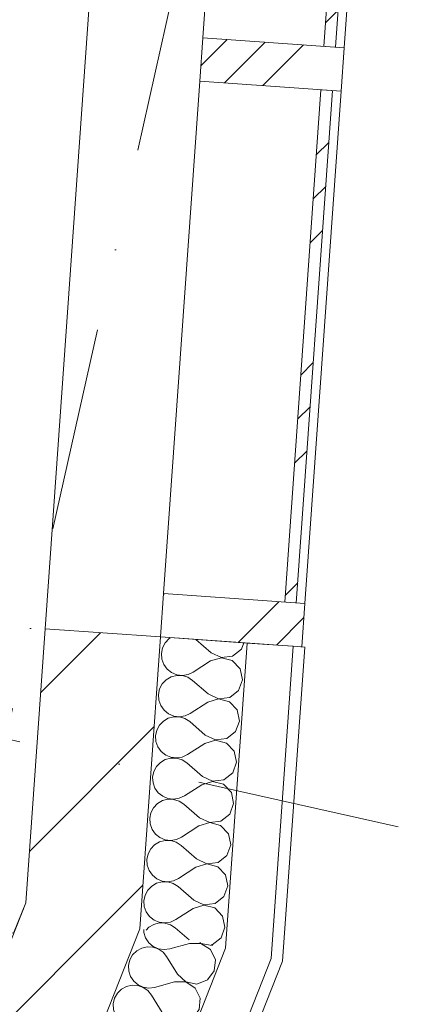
# Model space of a CAD drawing. Header units: millimetres. Extents: x -7213913 to -6937159, y 6128912 to 6404062.
# Tile 123 of 208: x -7186324 to -7185629, y 6170126 to 6171827. Entities that reach past the tile are written whole.
import ezdxf
from ezdxf.enums import TextEntityAlignment as Align

# ---------------------------------------------------------------- set-up
doc = ezdxf.new("R2010")
doc.units = ezdxf.units.MM
doc.header["$MEASUREMENT"] = 0
doc.set_wipeout_variables(frame=1)
doc.linetypes.add('Wipeout_Contour', pattern=[1000, 0, -1000])
doc.linetypes.add('Штрихпунктирная', pattern=[670.277762, 352.777767, -176.388884, 0, -141.111112])
for name, color, linetype in [('S - квартира_помещение.АР', 7, 'Continuous'), ('АР-Стены_внешние_.АР', 7, 'Continuous'), ('АР-Стены_Наружные ВИТРАЖ', 7, 'Continuous'), ('АР-Стены_Перегородки_межквартирные_200.АР', 7, 'Continuous'), ('АР-Чертеж-Оси_Осевые размеры.АР', 7, 'Continuous'), ('АР-Чертеж-Размеры.АР', 7, 'Continuous')]:
    doc.layers.add(name, color=color, linetype=linetype)
for name, color, linetype, lineweight in [('S - квартира_помещение.АР_Ном._пера__2', 8, 'Continuous', 15), ('АР-Стены_внешние_.АР_Ном._пера__1', 7, 'Continuous', 0), ('АР-Стены_Наружные ВИТРАЖ_Ном._пера__120', 7, 'Continuous', 0), ('АР-Стены_Перегородки_межквартирные_200.АР_Ном._пера__1', 7, 'Continuous', 15), ('АР-Чертеж-Оси_Осевые размеры.АР_Ном._пера__120', 7, 'Continuous', 0), ('АР-Чертеж-Размеры.АР_Ном._пера__1', 7, 'Continuous', 0), ('Паспорта Зон Archicad_Ном._пера__1', 7, 'Continuous', 0)]:
    doc.layers.add(name, color=color, linetype=linetype, lineweight=lineweight)
doc.styles.add('РЎР“Р•РќР•Р\xa0Р\x98Р\xa0_РЎРўР\x98Р›Р¬_1', font='txt')
doc.styles.add('РЎР“Р•РќР•Р\xa0Р\x98Р\xa0_РЎРўР\x98Р›Р¬_2', font='calibri.ttf')
doc.styles.add('РЎР“Р•РќР•Р\xa0Р\x98Р\xa0_РЎРўР\x98Р›Р¬_3', font='GOST_Common.ttf')
doc.styles.add('РЎР“Р•РќР•Р\xa0Р\x98Р\xa0_РЎРўР\x98Р›Р¬_5', font='GOTHIC.TTF')
doc.dimstyles.new('СГЕНЕРИР_СТИЛЬ__2', dxfattribs={"dimtxt": 200, "dimasz": 142.5, "dimexe": 0.18, "dimexo": 0.0625, "dimgap": 0, "dimtad": 1, "dimdec": 0, "dimzin": 0, "dimdsep": 46, "dimtxsty": 'РЎР“Р•РќР•Р\xa0Р\x98Р\xa0_РЎРўР\x98Р›Р¬_3', "dimblk": 'ARROWHEAD_6', "dimblk1": 'ARROWHEAD_6', "dimblk2": 'ARROWHEAD_6', "dimcen": 0.09, "dimse1": 1, "dimse2": 1, "dimclrd": 7, "dimclre": 7, "dimclrt": 7, "dimazin": 0, "dimtfac": 1, "dimtdec": 4, "dimtmove": 2, "dimatfit": 3, "dimfxl": 1, "dimtolj": 1, "dimtzin": 0, "dimarcsym": 0})
doc.dimstyles.new('СГЕНЕРИР_СТИЛЬ__3', dxfattribs={"dimtxt": 200, "dimasz": 142.5, "dimexe": 0.18, "dimexo": 0.0625, "dimgap": 0, "dimtad": 1, "dimdec": 0, "dimzin": 0, "dimdsep": 46, "dimtxsty": 'РЎР“Р•РќР•Р\xa0Р\x98Р\xa0_РЎРўР\x98Р›Р¬_3', "dimblk": 'ARROWHEAD_6', "dimblk1": 'ARROWHEAD_6', "dimblk2": 'ARROWHEAD_6', "dimcen": 0.09, "dimse1": 1, "dimse2": 1, "dimclrd": 7, "dimclre": 7, "dimclrt": 7, "dimazin": 0, "dimtfac": 1, "dimtdec": 4, "dimtmove": 0, "dimatfit": 3, "dimfxl": 1, "dimtolj": 1, "dimtzin": 0, "dimarcsym": 0})
pattern_1 = [(45, (-6566190.34, 6562677.8), (-176.776695, 176.776695), []), (45, (-6566225.7, 6562713.15), (-176.776695, 176.776695), []), (45, (-6566261.05, 6562748.5), (-176.776695, 176.776695), [])]
pattern_2 = [(45, (-6566190.34, 6562677.8), (-127.279217, 127.279217), [])]

# ---------------------------------------------------------------- blocks, each defined once
blk = doc.blocks.new('Кухня-столовая_1_36_1', base_point=(-7189706.7, 6172333.9))
at = {"layer": 'S - квартира_помещение.АР_Ном._пера__2', "color": 8, "linetype": 'Continuous', "lineweight": 15, "flags": 128}
blk.add_lwpolyline([(-7193758.8, 6172665.4), (-7191416.4, 6172138.2), (-7191575.4, 6171425.7), (-7190722.6, 6171234.2), (-7186342.9, 6170250.5), (-7186334.9, 6170248.7), (-7186314, 6170301.4), (-7186280.6, 6170774.7), (-7186280.6, 6170774.7), (-7186104.1, 6173271.8), (-7193260.6, 6174879.1)], close=True, dxfattribs=at)
at = {"layer": 'Паспорта Зон Archicad_Ном._пера__1', "color": 7, "lineweight": 0, "style": 'РЎР“Р•РќР•Р\xa0Р\x98Р\xa0_РЎРўР\x98Р›Р¬_1'}
blk.add_attdef('ROOM_NUMBER', text='', height=250, rotation=347.3417, dxfattribs=at).set_placement((-7187971.4, 6171826.9), align=Align.MIDDLE_CENTER)
at = {"layer": 'Паспорта Зон Archicad_Ном._пера__1', "color": 7, "lineweight": 0, "style": 'РЎР“Р•РќР•Р\xa0Р\x98Р\xa0_РЎРўР\x98Р›Р¬_2'}
blk.add_attdef('ROOM_AREA', text='', height=200, rotation=347.3417, dxfattribs=at).set_placement((-7186383.4, 6170756.6), align=Align.MIDDLE_RIGHT)
blk = doc.blocks.new('Навесная Стена_33_1', base_point=(-6566190.3, 6562677.8))
at = {"layer": 'АР-Стены_Наружные ВИТРАЖ_Ном._пера__120', "color": 7, "linetype": 'Continuous', "lineweight": 0, "flags": 128}
for points in [[(-7185932.2, 6172868.4), (-7186008, 6171795.5)], [(-7185687.8, 6172851.2), (-7185763.6, 6171778.2)], [(-7186013.3, 6171720.7), (-7186075.8, 6170835.4)], [(-7185768.9, 6171703.4), (-7185831.4, 6170818.1)]]:
    blk.add_lwpolyline(points, dxfattribs=at)
at = {"color": 254, "linetype": 'Wipeout_Contour', "lineweight": 0, "ltscale": 37890896.67508965}
blk.add_wipeout([(-7185778.6, 6171779.3), (-7185702.8, 6172852.2), (-7185722.7, 6172853.7), (-7185798.5, 6171780.7)], dxfattribs=at).dxf.layer = 'АР-Стены_Наружные ВИТРАЖ'
at = {"color": 254, "linetype": 'Wipeout_Contour', "lineweight": 0, "ltscale": 37888375.72954094}
blk.add_wipeout([(-7185846.4, 6170819.2), (-7185783.8, 6171704.5), (-7185803.8, 6171705.9), (-7185866.3, 6170820.6)], dxfattribs=at).dxf.layer = 'АР-Стены_Наружные ВИТРАЖ'
at = {"layer": 'АР-Стены_Наружные ВИТРАЖ', "linetype": 'Continuous', "lineweight": 0, "true_color": 0x000000}
h = blk.add_hatch(dxfattribs=at)
h.set_pattern_fill('АЛЮМИНИЙ_0001', color=18, style=0, pattern_type=2)
h.set_pattern_definition(pattern_1)
h.paths.add_polyline_path([(-7185778.6, 6171779.3), (-7185702.8, 6172852.2), (-7185722.7, 6172853.7), (-7185798.5, 6171780.7)])
h = blk.add_hatch(dxfattribs=at)
h.set_pattern_fill('АЛЮМИНИЙ_0001', color=18, style=0, pattern_type=2)
h.set_pattern_definition(pattern_1)
h.paths.add_polyline_path([(-7185846.4, 6170819.2), (-7185783.8, 6171704.5), (-7185803.8, 6171705.9), (-7185866.3, 6170820.6)])
at = {"layer": 'АР-Стены_Наружные ВИТРАЖ_Ном._пера__120', "color": 7, "linetype": 'Continuous', "lineweight": 0, "flags": 128}
for points in [[(-7185778.6, 6171779.3), (-7185798.5, 6171780.7), (-7185722.7, 6172853.7), (-7185702.8, 6172852.2)], [(-7185846.4, 6170819.2), (-7185866.3, 6170820.6), (-7185803.8, 6171705.9), (-7185783.8, 6171704.5)]]:
    blk.add_lwpolyline(points, close=True, dxfattribs=at)
at = {"color": 254, "linetype": 'Wipeout_Contour', "lineweight": 0, "ltscale": 37889836.93708006}
blk.add_wipeout([(-7185763.6, 6171778.2), (-7186008, 6171795.5), (-7186013.3, 6171720.7), (-7185768.9, 6171703.4)], dxfattribs=at).dxf.layer = 'АР-Стены_Наружные ВИТРАЖ'
at = {"color": 254, "linetype": 'Wipeout_Contour', "lineweight": 0, "ltscale": 37887540.59897482}
blk.add_wipeout([(-7185831.4, 6170818.1), (-7186075.8, 6170835.4), (-7186081.1, 6170760.6), (-7185836.7, 6170743.3)], dxfattribs=at).dxf.layer = 'АР-Стены_Наружные ВИТРАЖ'
at = {"layer": 'АР-Стены_Наружные ВИТРАЖ', "linetype": 'Continuous', "lineweight": 0, "true_color": 0x000000}
h = blk.add_hatch(dxfattribs=at)
h.set_pattern_fill('АЛЮМИНИЙ_0001', color=18, style=0, pattern_type=2)
h.set_pattern_definition(pattern_1)
h.paths.add_polyline_path([(-7185763.6, 6171778.2), (-7186008, 6171795.5), (-7186013.3, 6171720.7), (-7185768.9, 6171703.4)])
h = blk.add_hatch(dxfattribs=at)
h.set_pattern_fill('АЛЮМИНИЙ_0001', color=18, style=0, pattern_type=2)
h.set_pattern_definition(pattern_1)
h.paths.add_polyline_path([(-7185831.4, 6170818.1), (-7186075.8, 6170835.4), (-7186081.1, 6170760.6), (-7185836.7, 6170743.3)])
at = {"layer": 'АР-Стены_Наружные ВИТРАЖ_Ном._пера__120', "color": 7, "linetype": 'Continuous', "lineweight": 0, "flags": 128}
for points in [[(-7185763.6, 6171778.2), (-7185768.9, 6171703.4), (-7186013.3, 6171720.7), (-7186008, 6171795.5)], [(-7185831.4, 6170818.1), (-7185836.7, 6170743.3), (-7186081.1, 6170760.6), (-7186075.8, 6170835.4)]]:
    blk.add_lwpolyline(points, close=True, dxfattribs=at)
blk = doc.blocks.new('Стена_170_1', base_point=(-7186180.8, 6170767.6))
at = {"layer": 'АР-Стены_Перегородки_межквартирные_200.АР', "linetype": 'Continuous', "lineweight": 0, "true_color": 0x000000}
h = blk.add_hatch(dxfattribs=at)
h.set_pattern_fill('БЛОКИ_БЕТОННЫЕ_ЭФФЕКТИВН_78', color=18, style=0, pattern_type=2)
h.set_pattern_definition(pattern_2)
h.paths.add_polyline_path([(-7186280.6, 6170774.7), (-7186314, 6170301.4), (-7186116.7, 6170256.5), (-7186081.1, 6170760.6)])
at = {"layer": 'АР-Стены_Перегородки_межквартирные_200.АР_Ном._пера__1', "color": 7, "linetype": 'Continuous', "lineweight": 15, "flags": 128}
for points in [[(-7186280.6, 6170774.7), (-7186314, 6170301.4)], [(-7186081.1, 6170760.6), (-7186280.6, 6170774.7)], [(-7186116.7, 6170256.5), (-7186081.1, 6170760.6)]]:
    blk.add_lwpolyline(points, dxfattribs=at)
blk = doc.blocks.new('Стена_171_1', base_point=(-7186215.3, 6170279))
at = {"layer": 'АР-Стены_Перегородки_межквартирные_200.АР', "linetype": 'Continuous', "lineweight": 0, "true_color": 0x000000}
h = blk.add_hatch(dxfattribs=at)
h.set_pattern_fill('БЛОКИ_БЕТОННЫЕ_ЭФФЕКТИВН_78', color=18, style=0, pattern_type=2)
h.set_pattern_definition(pattern_2)
h.paths.add_polyline_path([(-7186314, 6170301.4), (-7186489, 6169859), (-7186303, 6169785.5), (-7186116.7, 6170256.5)])
at = {"layer": 'АР-Стены_Перегородки_межквартирные_200.АР_Ном._пера__1', "color": 7, "linetype": 'Continuous', "lineweight": 15, "flags": 128}
for points in [[(-7186314, 6170301.4), (-7186489, 6169859)], [(-7186303, 6169785.5), (-7186116.7, 6170256.5)], [(-7186489, 6169859), (-7186303, 6169785.5)]]:
    blk.add_lwpolyline(points, dxfattribs=at)
blk = doc.blocks.new('*X727', base_point=(-6566190.3, 6562677.8))
at = {"layer": 'АР-Стены_внешние_.АР_Ном._пера__1', "color": 7, "linetype": 'Continuous', "lineweight": 0}
for p, q in [((-7186066, 6170757.8), (-7186072.9, 6170750.7)), ((-7186063.4, 6170759.3), (-7186066, 6170757.8)), ((-7185993.5, 6170733.4), (-7186019.9, 6170756.2)), ((-7186077.5, 6170742), (-7186079.5, 6170732.3)), ((-7186072.9, 6170750.7), (-7186077.5, 6170742)), ((-7185956.4, 6170727.4), (-7185941.1, 6170739.5)), ((-7185941.1, 6170739.5), (-7185937.2, 6170750.4)), ((-7186079.5, 6170732.3), (-7186078.8, 6170722.5)), ((-7186078.8, 6170722.5), (-7186075.5, 6170713.2)), ((-7185994.5, 6170719.1), (-7186024.5, 6170699.8)), ((-7185975.8, 6170724.8), (-7185994.5, 6170719.1)), ((-7185993.5, 6170733.4), (-7185975.8, 6170725.1)), ((-7185975.8, 6170725.1), (-7185956.4, 6170727.4)), ((-7185957, 6170719.9), (-7185975.8, 6170724.8)), ((-7185943.5, 6170705.7), (-7185957, 6170719.9)), ((-7186075.5, 6170713.2), (-7186069.8, 6170705.2)), ((-7186069.8, 6170705.2), (-7186062.1, 6170699.1)), ((-7185939.5, 6170686.6), (-7185943.5, 6170705.7)), ((-7186071.1, 6170686.5), (-7186077.9, 6170679.4)), ((-7186062.6, 6170691.5), (-7186071.1, 6170686.5)), ((-7186053.1, 6170694), (-7186062.6, 6170691.5)), ((-7186062.1, 6170699.1), (-7186053, 6170695.3)), ((-7186043.2, 6170693.8), (-7186053.1, 6170694)), ((-7186053, 6170695.3), (-7186043.2, 6170694.1)), ((-7186043.2, 6170694.1), (-7186033.4, 6170695.6)), ((-7186033.8, 6170690.9), (-7186043.2, 6170693.8)), ((-7186025.5, 6170685.5), (-7186033.8, 6170690.9)), ((-7186033.4, 6170695.6), (-7186024.5, 6170699.8)), ((-7185998.5, 6170662.1), (-7186025.5, 6170685.5)), ((-7185946.2, 6170668.3), (-7185939.5, 6170686.6)), ((-7186082.5, 6170670.7), (-7186084.5, 6170661.1)), ((-7186077.9, 6170679.4), (-7186082.5, 6170670.7)), ((-7185961.5, 6170656.1), (-7185946.2, 6170668.3)), ((-7186084.5, 6170661.1), (-7186083.9, 6170651.2)), ((-7186083.9, 6170651.2), (-7186080.5, 6170642)), ((-7185980.9, 6170653.6), (-7185999.5, 6170647.9)), ((-7185998.5, 6170662.1), (-7185980.8, 6170653.9)), ((-7185962, 6170648.6), (-7185980.9, 6170653.6)), ((-7185980.8, 6170653.9), (-7185961.5, 6170656.1)), ((-7186080.5, 6170642), (-7186074.8, 6170633.9)), ((-7186074.8, 6170633.9), (-7186067.1, 6170627.8)), ((-7185999.5, 6170647.9), (-7186029.5, 6170628.5)), ((-7185948.5, 6170634.5), (-7185962, 6170648.6)), ((-7185944.5, 6170615.4), (-7185948.5, 6170634.5)), ((-7186067.6, 6170620.3), (-7186076.1, 6170615.3)), ((-7186058.1, 6170622.8), (-7186067.6, 6170620.3)), ((-7186067.1, 6170627.8), (-7186058, 6170624)), ((-7186048.2, 6170622.6), (-7186058.1, 6170622.8)), ((-7186058, 6170624), (-7186048.2, 6170622.8)), ((-7186048.2, 6170622.8), (-7186038.5, 6170624.4)), ((-7186038.8, 6170619.6), (-7186048.2, 6170622.6)), ((-7186030.5, 6170614.3), (-7186038.8, 6170619.6)), ((-7186038.5, 6170624.4), (-7186029.5, 6170628.5)), ((-7186087.5, 6170599.5), (-7186089.6, 6170589.8)), ((-7186082.9, 6170608.2), (-7186087.5, 6170599.5)), ((-7186076.1, 6170615.3), (-7186082.9, 6170608.2)), ((-7186003.6, 6170590.9), (-7186030.5, 6170614.3)), ((-7185951.2, 6170597), (-7185944.5, 6170615.4)), ((-7186089.6, 6170589.8), (-7186088.9, 6170580)), ((-7185985.9, 6170582.3), (-7186004.6, 6170576.6)), ((-7186003.6, 6170590.9), (-7185985.9, 6170582.6)), ((-7185985.9, 6170582.6), (-7185966.5, 6170584.9)), ((-7185967, 6170577.4), (-7185985.9, 6170582.3)), ((-7185966.5, 6170584.9), (-7185951.2, 6170597)), ((-7186088.9, 6170580), (-7186085.6, 6170570.7)), ((-7186085.6, 6170570.7), (-7186079.8, 6170562.7)), ((-7186004.6, 6170576.6), (-7186034.6, 6170557.3)), ((-7185953.6, 6170563.2), (-7185967, 6170577.4)), ((-7186072.7, 6170549), (-7186081.1, 6170544)), ((-7186079.8, 6170562.7), (-7186072.1, 6170556.6)), ((-7186063.1, 6170551.5), (-7186072.7, 6170549)), ((-7186072.1, 6170556.6), (-7186063, 6170552.8)), ((-7186053.3, 6170551.3), (-7186063.1, 6170551.5)), ((-7186063, 6170552.8), (-7186053.2, 6170551.6)), ((-7186043.8, 6170548.4), (-7186053.3, 6170551.3)), ((-7186053.2, 6170551.6), (-7186043.5, 6170553.1)), ((-7186035.6, 6170543), (-7186043.8, 6170548.4)), ((-7186043.5, 6170553.1), (-7186034.6, 6170557.3)), ((-7185949.6, 6170544.1), (-7185953.6, 6170563.2)), ((-7186088, 6170536.9), (-7186092.6, 6170528.2)), ((-7186081.1, 6170544), (-7186088, 6170536.9)), ((-7186008.6, 6170519.6), (-7186035.6, 6170543)), ((-7185956.2, 6170525.8), (-7185949.6, 6170544.1)), ((-7186092.6, 6170528.2), (-7186094.6, 6170518.6)), ((-7186094.6, 6170518.6), (-7186093.9, 6170508.7)), ((-7186008.6, 6170519.6), (-7185990.9, 6170511.4)), ((-7185971.5, 6170513.6), (-7185956.2, 6170525.8)), ((-7186093.9, 6170508.7), (-7186090.6, 6170499.5)), ((-7186090.6, 6170499.5), (-7186084.9, 6170491.4)), ((-7186009.6, 6170505.4), (-7186039.6, 6170486)), ((-7185990.9, 6170511.1), (-7186009.6, 6170505.4)), ((-7185990.9, 6170511.4), (-7185971.5, 6170513.6)), ((-7185972.1, 6170506.1), (-7185990.9, 6170511.1)), ((-7185958.6, 6170492), (-7185972.1, 6170506.1)), ((-7186084.9, 6170491.4), (-7186077.2, 6170485.3)), ((-7186068.1, 6170480.3), (-7186077.7, 6170477.8)), ((-7186077.2, 6170485.3), (-7186068.1, 6170481.5)), ((-7186068.1, 6170481.5), (-7186058.3, 6170480.3)), ((-7186058.3, 6170480), (-7186068.1, 6170480.3)), ((-7186058.3, 6170480.3), (-7186048.5, 6170481.9)), ((-7186048.5, 6170481.9), (-7186039.6, 6170486)), ((-7185954.6, 6170472.9), (-7185958.6, 6170492)), ((-7186093, 6170465.7), (-7186097.6, 6170456.9)), ((-7186086.2, 6170472.8), (-7186093, 6170465.7)), ((-7186077.7, 6170477.8), (-7186086.2, 6170472.8)), ((-7186048.9, 6170477.1), (-7186058.3, 6170480)), ((-7186040.6, 6170471.8), (-7186048.9, 6170477.1)), ((-7186013.6, 6170448.4), (-7186040.6, 6170471.8)), ((-7185961.3, 6170454.5), (-7185954.6, 6170472.9)), ((-7186097.6, 6170456.9), (-7186099.6, 6170447.3)), ((-7186099.6, 6170447.3), (-7186099, 6170437.5)), ((-7186013.6, 6170448.4), (-7185995.9, 6170440.1)), ((-7185976.6, 6170442.4), (-7185961.3, 6170454.5)), ((-7186099, 6170437.5), (-7186095.6, 6170428.2)), ((-7186014.6, 6170434.1), (-7186044.6, 6170414.8)), ((-7185996, 6170439.8), (-7186014.6, 6170434.1)), ((-7185977.1, 6170434.9), (-7185996, 6170439.8)), ((-7185995.9, 6170440.1), (-7185976.6, 6170442.4)), ((-7185963.6, 6170420.7), (-7185977.1, 6170434.9)), ((-7186095.6, 6170428.2), (-7186089.9, 6170420.2)), ((-7186089.9, 6170420.2), (-7186082.2, 6170414.1)), ((-7186082.2, 6170414.1), (-7186073.1, 6170410.3)), ((-7186053.6, 6170410.6), (-7186044.6, 6170414.8)), ((-7185959.6, 6170401.6), (-7185963.6, 6170420.7)), ((-7186091.2, 6170401.5), (-7186098, 6170394.4)), ((-7186082.7, 6170406.5), (-7186091.2, 6170401.5)), ((-7186073.2, 6170409), (-7186082.7, 6170406.5)), ((-7186063.3, 6170408.8), (-7186073.2, 6170409)), ((-7186073.1, 6170410.3), (-7186063.3, 6170409.1)), ((-7186063.3, 6170409.1), (-7186053.6, 6170410.6)), ((-7186053.9, 6170405.9), (-7186063.3, 6170408.8)), ((-7186045.6, 6170400.5), (-7186053.9, 6170405.9)), ((-7186018.7, 6170377.1), (-7186045.6, 6170400.5)), ((-7185966.3, 6170383.3), (-7185959.6, 6170401.6)), ((-7186102.6, 6170385.7), (-7186104.7, 6170376.1)), ((-7186098, 6170394.4), (-7186102.6, 6170385.7)), ((-7185981.6, 6170371.1), (-7185966.3, 6170383.3)), ((-7186104.7, 6170376.1), (-7186104, 6170366.2)), ((-7186104, 6170366.2), (-7186100.7, 6170357)), ((-7186019.7, 6170362.9), (-7186049.7, 6170343.5)), ((-7186001, 6170368.6), (-7186019.7, 6170362.9)), ((-7186018.7, 6170377.1), (-7186001, 6170368.9)), ((-7186001, 6170368.9), (-7185981.6, 6170371.1)), ((-7185982.1, 6170363.6), (-7186001, 6170368.6)), ((-7185968.7, 6170349.5), (-7185982.1, 6170363.6)), ((-7186100.7, 6170357), (-7186094.9, 6170348.9)), ((-7186094.9, 6170348.9), (-7186087.2, 6170342.8)), ((-7185964.7, 6170330.4), (-7185968.7, 6170349.5)), ((-7186096.2, 6170330.3), (-7186103, 6170323.2)), ((-7186087.7, 6170335.3), (-7186096.2, 6170330.3)), ((-7186078.2, 6170337.8), (-7186087.7, 6170335.3)), ((-7186087.2, 6170342.8), (-7186078.1, 6170339)), ((-7186068.4, 6170337.5), (-7186078.2, 6170337.8)), ((-7186078.1, 6170339), (-7186068.3, 6170337.8)), ((-7186058.9, 6170334.6), (-7186068.4, 6170337.5)), ((-7186068.3, 6170337.8), (-7186058.6, 6170339.4)), ((-7186050.7, 6170329.3), (-7186058.9, 6170334.6)), ((-7186058.6, 6170339.4), (-7186049.7, 6170343.5)), ((-7186023.7, 6170305.9), (-7186050.7, 6170329.3)), ((-7185971.3, 6170312), (-7185964.7, 6170330.4)), ((-7186107.6, 6170314.4), (-7186109.7, 6170304.8)), ((-7186103, 6170323.2), (-7186107.6, 6170314.4)), ((-7185986.6, 6170299.9), (-7185971.3, 6170312)), ((-7186109.7, 6170304.8), (-7186109, 6170295)), ((-7186109, 6170295), (-7186105.7, 6170285.7)), ((-7186006, 6170297.3), (-7186024.7, 6170291.6)), ((-7186023.7, 6170305.9), (-7186006, 6170297.6)), ((-7186006, 6170297.6), (-7185986.6, 6170299.9)), ((-7185987.1, 6170292.4), (-7186006, 6170297.3)), ((-7186105.7, 6170285.7), (-7186100, 6170277.7)), ((-7186100, 6170277.7), (-7186092.2, 6170271.6)), ((-7186024.7, 6170291.6), (-7186054.7, 6170272.3)), ((-7185973.7, 6170278.2), (-7185987.1, 6170292.4)), ((-7185969.7, 6170259.1), (-7185973.7, 6170278.2)), ((-7186092.8, 6170264), (-7186101.3, 6170259)), ((-7186083.2, 6170266.5), (-7186092.8, 6170264)), ((-7186092.2, 6170271.6), (-7186083.2, 6170267.8)), ((-7186083.2, 6170267.8), (-7186073.4, 6170266.6)), ((-7186073.4, 6170266.3), (-7186083.2, 6170266.5)), ((-7186073.4, 6170266.6), (-7186063.6, 6170268.1)), ((-7186064, 6170263.4), (-7186073.4, 6170266.3)), ((-7186055.7, 6170258), (-7186064, 6170263.4)), ((-7186063.6, 6170268.1), (-7186054.7, 6170272.3)), ((-7186101.3, 6170259), (-7186106, 6170254.1)), ((-7186031.7, 6170237.2), (-7186055.7, 6170258)), ((-7185976.3, 6170240.8), (-7185969.7, 6170259.1)), ((-7185993.2, 6170228.5), (-7185991.6, 6170228.6)), ((-7185991.6, 6170228.6), (-7185976.3, 6170240.8))]:
    blk.add_line(p, q, dxfattribs=at)
blk = doc.blocks.new('Стена_348_1', base_point=(-7186081.1, 6170760.6))
at = {"layer": 'АР-Стены_внешние_.АР_Ном._пера__1', "color": 7, "linetype": 'Continuous', "lineweight": 0}
for p, q in [((-7185968.7, 6170222.9), (-7185931.5, 6170750)), ((-7185889.8, 6170204.9), (-7185851.7, 6170744.4))]:
    blk.add_line(p, q, dxfattribs=at)
at = {"layer": 'АР-Стены_внешние_.АР_Ном._пера__1', "color": 7, "linetype": 'Continuous', "lineweight": 0, "flags": 128}
for points in [[(-7186081.1, 6170760.6), (-7186116.7, 6170256.5)], [(-7185931.5, 6170750), (-7186081.1, 6170760.6)], [(-7185851.7, 6170744.4), (-7185931.5, 6170750)], [(-7185870, 6170200.5), (-7185831.7, 6170743)], [(-7185831.7, 6170743), (-7185851.7, 6170744.4)]]:
    blk.add_lwpolyline(points, dxfattribs=at)
at = {"layer": 'АР-Стены_внешние_.АР', "color": 7, "lineweight": 0}
blk.add_blockref('*X727', (-6566190.3, 6562677.8), dxfattribs=at)
blk = doc.blocks.new('*X729', base_point=(-6566190.3, 6562677.8))
at = {"layer": 'АР-Стены_внешние_.АР_Ном._пера__1', "color": 7, "linetype": 'Continuous', "lineweight": 0}
for p, q in [((-7186109.9, 6170255), (-7186109.7, 6170249.9)), ((-7186109.7, 6170249.9), (-7186106.7, 6170240.6)), ((-7186103.9, 6170225.4), (-7186113.5, 6170223.2)), ((-7186106.7, 6170240.6), (-7186101.2, 6170232.4)), ((-7186094.1, 6170224.9), (-7186103.9, 6170225.4)), ((-7186101.2, 6170232.4), (-7186093.6, 6170226)), ((-7186093.6, 6170226), (-7186084.7, 6170221.9)), ((-7186030.7, 6170231.2), (-7186065.2, 6170221.8)), ((-7186011.2, 6170231), (-7186030.7, 6170231.2)), ((-7186012.9, 6170233), (-7186011.1, 6170231.2)), ((-7185994.7, 6170220.5), (-7186011.2, 6170231)), ((-7186011.1, 6170231.2), (-7185991.9, 6170227.6)), ((-7185991.9, 6170227.6), (-7185990.9, 6170227.9)), ((-7186129.2, 6170211.5), (-7186134.1, 6170202.9)), ((-7186122.2, 6170218.4), (-7186129.2, 6170211.5)), ((-7186113.5, 6170223.2), (-7186122.2, 6170218.4)), ((-7186084.8, 6170221.7), (-7186094.1, 6170224.9)), ((-7186076.7, 6170216.1), (-7186084.8, 6170221.7)), ((-7186084.7, 6170221.9), (-7186074.9, 6170220.5)), ((-7186070.4, 6170208.5), (-7186076.7, 6170216.1)), ((-7186074.9, 6170220.5), (-7186065.2, 6170221.8)), ((-7186051.7, 6170178), (-7186070.4, 6170208.5)), ((-7185986.1, 6170203), (-7185994.7, 6170220.5)), ((-7186134.1, 6170202.9), (-7186136.4, 6170193.3)), ((-7186136.4, 6170193.3), (-7186136, 6170183.5)), ((-7185988.1, 6170183.6), (-7185986.1, 6170203)), ((-7186136, 6170183.5), (-7186132.9, 6170174.1)), ((-7186132.9, 6170174.1), (-7186127.4, 6170166)), ((-7186051.7, 6170178), (-7186037.4, 6170164.8)), ((-7185999.9, 6170168.1), (-7185988.1, 6170183.6)), ((-7186130.2, 6170158.9), (-7186139.8, 6170156.7)), ((-7186120.4, 6170158.4), (-7186130.2, 6170158.9)), ((-7186127.4, 6170166), (-7186119.9, 6170159.6)), ((-7186111, 6170155.3), (-7186120.4, 6170158.4)), ((-7186119.9, 6170159.6), (-7186110.9, 6170155.5)), ((-7186057, 6170164.7), (-7186091.4, 6170155.3)), ((-7186037.5, 6170164.6), (-7186057, 6170164.7)), ((-7186021, 6170154.1), (-7186037.5, 6170164.6)), ((-7186037.4, 6170164.8), (-7186018.2, 6170161.1)), ((-7186018.2, 6170161.1), (-7185999.9, 6170168.1)), ((-7186155.5, 6170145.1), (-7186160.3, 6170136.5)), ((-7186148.5, 6170152), (-7186155.5, 6170145.1)), ((-7186139.8, 6170156.7), (-7186148.5, 6170152)), ((-7186102.9, 6170149.7), (-7186111, 6170155.3)), ((-7186110.9, 6170155.5), (-7186101.2, 6170154.1)), ((-7186096.7, 6170142), (-7186102.9, 6170149.7)), ((-7186101.2, 6170154.1), (-7186091.4, 6170155.3)), ((-7186078, 6170111.6), (-7186096.7, 6170142)), ((-7186012.4, 6170136.6), (-7186021, 6170154.1)), ((-7186160.3, 6170136.5), (-7186162.7, 6170126.9)), ((-7186162.7, 6170126.9), (-7186162.3, 6170117.1)), ((-7186014.3, 6170117.2), (-7186012.4, 6170136.6)), ((-7186162.3, 6170117.1), (-7186159.2, 6170107.7)), ((-7186159.2, 6170107.7), (-7186153.7, 6170099.5)), ((-7186078, 6170111.6), (-7186063.6, 6170098.4)), ((-7186026.2, 6170101.7), (-7186014.3, 6170117.2)), ((-7186166.1, 6170090.3), (-7186174.7, 6170085.6)), ((-7186156.5, 6170092.5), (-7186166.1, 6170090.3)), ((-7186146.7, 6170092), (-7186156.5, 6170092.5)), ((-7186153.7, 6170099.5), (-7186146.2, 6170093.2)), ((-7186137.3, 6170088.8), (-7186146.7, 6170092)), ((-7186146.2, 6170093.2), (-7186137.2, 6170089.1)), ((-7186137.2, 6170089.1), (-7186127.5, 6170087.6)), ((-7186083.2, 6170098.3), (-7186117.7, 6170088.9)), ((-7186063.7, 6170098.1), (-7186083.2, 6170098.3)), ((-7186047.2, 6170087.7), (-7186063.7, 6170098.1)), ((-7186063.6, 6170098.4), (-7186044.5, 6170094.7)), ((-7186044.5, 6170094.7), (-7186026.2, 6170101.7)), ((-7186181.7, 6170078.7), (-7186186.6, 6170070.1)), ((-7186174.7, 6170085.6), (-7186181.7, 6170078.7)), ((-7186129.2, 6170083.2), (-7186137.3, 6170088.8)), ((-7186123, 6170075.6), (-7186129.2, 6170083.2)), ((-7186127.5, 6170087.6), (-7186117.7, 6170088.9)), ((-7186104.3, 6170045.2), (-7186123, 6170075.6)), ((-7186038.7, 6170070.2), (-7186047.2, 6170087.7)), ((-7186186.6, 6170070.1), (-7186188.9, 6170060.5)), ((-7186188.9, 6170060.5), (-7186188.5, 6170050.7)), ((-7186040.6, 6170050.7), (-7186038.7, 6170070.2)), ((-7186188.5, 6170050.7), (-7186185.5, 6170041.3)), ((-7186185.5, 6170041.3), (-7186180, 6170033.1)), ((-7186104.3, 6170045.2), (-7186089.9, 6170032)), ((-7186052.5, 6170035.2), (-7186040.6, 6170050.7)), ((-7186192.4, 6170023.9), (-7186201, 6170019.2)), ((-7186182.8, 6170026.1), (-7186192.4, 6170023.9)), ((-7186172.9, 6170025.6), (-7186182.8, 6170026.1)), ((-7186180, 6170033.1), (-7186172.5, 6170026.7)), ((-7186163.6, 6170022.4), (-7186172.9, 6170025.6)), ((-7186172.5, 6170026.7), (-7186163.5, 6170022.7)), ((-7186155.5, 6170016.8), (-7186163.6, 6170022.4)), ((-7186163.5, 6170022.7), (-7186153.7, 6170021.2)), ((-7186153.7, 6170021.2), (-7186144, 6170022.5)), ((-7186109.5, 6170031.9), (-7186144, 6170022.5)), ((-7186090, 6170031.7), (-7186109.5, 6170031.9)), ((-7186073.5, 6170021.3), (-7186090, 6170031.7)), ((-7186089.9, 6170032), (-7186070.7, 6170028.3)), ((-7186065, 6170003.7), (-7186073.5, 6170021.3)), ((-7186070.7, 6170028.3), (-7186052.5, 6170035.2)), ((-7186208, 6170012.2), (-7186212.9, 6170003.7)), ((-7186201, 6170019.2), (-7186208, 6170012.2)), ((-7186149.2, 6170009.2), (-7186155.5, 6170016.8)), ((-7186130.5, 6169978.8), (-7186149.2, 6170009.2)), ((-7186212.9, 6170003.7), (-7186215.2, 6169994.1)), ((-7186215.2, 6169994.1), (-7186214.8, 6169984.2)), ((-7186066.9, 6169984.3), (-7186065, 6170003.7)), ((-7186214.8, 6169984.2), (-7186211.8, 6169974.9)), ((-7186211.8, 6169974.9), (-7186206.3, 6169966.7)), ((-7186130.5, 6169978.8), (-7186116.2, 6169965.6)), ((-7186078.8, 6169968.8), (-7186066.9, 6169984.3)), ((-7186218.6, 6169957.5), (-7186227.3, 6169952.7)), ((-7186209, 6169959.7), (-7186218.6, 6169957.5)), ((-7186199.2, 6169959.2), (-7186209, 6169959.7)), ((-7186206.3, 6169966.7), (-7186198.7, 6169960.3)), ((-7186189.9, 6169956), (-7186199.2, 6169959.2)), ((-7186198.7, 6169960.3), (-7186189.8, 6169956.3)), ((-7186181.8, 6169950.4), (-7186189.9, 6169956)), ((-7186189.8, 6169956.3), (-7186180, 6169954.8)), ((-7186180, 6169954.8), (-7186170.2, 6169956.1)), ((-7186135.8, 6169965.5), (-7186170.2, 6169956.1)), ((-7186116.3, 6169965.3), (-7186135.8, 6169965.5)), ((-7186099.8, 6169954.9), (-7186116.3, 6169965.3)), ((-7186116.2, 6169965.6), (-7186097, 6169961.9)), ((-7186091.2, 6169937.3), (-7186099.8, 6169954.9)), ((-7186097, 6169961.9), (-7186078.8, 6169968.8)), ((-7186239.2, 6169937.2), (-7186241.5, 6169927.7)), ((-7186234.3, 6169945.8), (-7186239.2, 6169937.2)), ((-7186227.3, 6169952.7), (-7186234.3, 6169945.8)), ((-7186175.5, 6169942.8), (-7186181.8, 6169950.4)), ((-7186156.8, 6169912.4), (-7186175.5, 6169942.8)), ((-7186093.2, 6169917.9), (-7186091.2, 6169937.3)), ((-7186241.5, 6169927.7), (-7186241.1, 6169917.8)), ((-7186241.1, 6169917.8), (-7186238, 6169908.4)), ((-7186238, 6169908.4), (-7186232.5, 6169900.3)), ((-7186156.8, 6169912.4), (-7186142.4, 6169899.1)), ((-7186123.3, 6169895.5), (-7186105, 6169902.4)), ((-7186105, 6169902.4), (-7186093.2, 6169917.9)), ((-7186253.6, 6169886.3), (-7186260.6, 6169879.4)), ((-7186244.9, 6169891.1), (-7186253.6, 6169886.3)), ((-7186235.3, 6169893.3), (-7186244.9, 6169891.1)), ((-7186225.5, 6169892.8), (-7186235.3, 6169893.3)), ((-7186232.5, 6169900.3), (-7186225, 6169893.9)), ((-7186216.1, 6169889.6), (-7186225.5, 6169892.8)), ((-7186225, 6169893.9), (-7186216, 6169889.8)), ((-7186208, 6169884), (-7186216.1, 6169889.6)), ((-7186216, 6169889.8), (-7186206.3, 6169888.4)), ((-7186206.3, 6169888.4), (-7186196.5, 6169889.6)), ((-7186162.1, 6169899.1), (-7186196.5, 6169889.6)), ((-7186142.6, 6169898.9), (-7186162.1, 6169899.1)), ((-7186126.1, 6169888.4), (-7186142.6, 6169898.9)), ((-7186142.4, 6169899.1), (-7186123.3, 6169895.5)), ((-7186117.5, 6169870.9), (-7186126.1, 6169888.4)), ((-7186265.4, 6169870.8), (-7186267.8, 6169861.2)), ((-7186260.6, 6169879.4), (-7186265.4, 6169870.8)), ((-7186201.8, 6169876.4), (-7186208, 6169884)), ((-7186183.1, 6169845.9), (-7186201.8, 6169876.4)), ((-7186119.4, 6169851.5), (-7186117.5, 6169870.9)), ((-7186267.8, 6169861.2), (-7186267.4, 6169851.4)), ((-7186267.4, 6169851.4), (-7186264.3, 6169842)), ((-7186131.3, 6169836), (-7186119.4, 6169851.5)), ((-7186264.3, 6169842), (-7186258.8, 6169833.9)), ((-7186183.1, 6169845.9), (-7186168.7, 6169832.7)), ((-7186149.6, 6169829), (-7186131.3, 6169836)), ((-7186279.8, 6169819.9), (-7186286.8, 6169813)), ((-7186271.2, 6169824.6), (-7186279.8, 6169819.9)), ((-7186261.6, 6169826.8), (-7186271.2, 6169824.6)), ((-7186251.8, 6169826.3), (-7186261.6, 6169826.8)), ((-7186258.8, 6169833.9), (-7186251.3, 6169827.5)), ((-7186242.4, 6169823.2), (-7186251.8, 6169826.3)), ((-7186251.3, 6169827.5), (-7186242.3, 6169823.4)), ((-7186234.3, 6169817.6), (-7186242.4, 6169823.2)), ((-7186242.3, 6169823.4), (-7186232.6, 6169822)), ((-7186228.1, 6169809.9), (-7186234.3, 6169817.6)), ((-7186232.6, 6169822), (-7186222.8, 6169823.2)), ((-7186188.3, 6169832.6), (-7186222.8, 6169823.2)), ((-7186168.8, 6169832.5), (-7186188.3, 6169832.6)), ((-7186152.3, 6169822), (-7186168.8, 6169832.5)), ((-7186168.7, 6169832.7), (-7186149.6, 6169829)), ((-7186143.8, 6169804.5), (-7186152.3, 6169822)), ((-7186291.7, 6169804.4), (-7186294, 6169794.8)), ((-7186286.8, 6169813), (-7186291.7, 6169804.4)), ((-7186209.4, 6169779.5), (-7186228.1, 6169809.9)), ((-7186145.7, 6169785.1), (-7186143.8, 6169804.5)), ((-7186294, 6169794.8), (-7186293.6, 6169785)), ((-7186293.6, 6169785), (-7186292.4, 6169781.3)), ((-7186157.6, 6169769.6), (-7186145.7, 6169785.1)), ((-7186214.6, 6169766.2), (-7186238.2, 6169759.8)), ((-7186195.1, 6169766), (-7186214.6, 6169766.2)), ((-7186209.4, 6169779.5), (-7186195, 6169766.3)), ((-7186178.6, 6169755.6), (-7186195.1, 6169766)), ((-7186195, 6169766.3), (-7186175.8, 6169762.6)), ((-7186175.8, 6169762.6), (-7186157.6, 6169769.6)), ((-7186170, 6169738.1), (-7186178.6, 6169755.6)), ((-7186170.6, 6169733.1), (-7186170, 6169738.1))]:
    blk.add_line(p, q, dxfattribs=at)
blk = doc.blocks.new('Стена_349_1', base_point=(-7186116.7, 6170256.5))
at = {"layer": 'АР-Стены_внешние_.АР_Ном._пера__1', "color": 7, "linetype": 'Continuous', "lineweight": 0}
for p, q in [((-7186163.5, 6169730.3), (-7185968.7, 6170222.9)), ((-7186089.2, 6169700.9), (-7185889.8, 6170204.9))]:
    blk.add_line(p, q, dxfattribs=at)
at = {"layer": 'АР-Стены_внешние_.АР_Ном._пера__1', "color": 7, "linetype": 'Continuous', "lineweight": 0, "flags": 128}
for points in [[(-7186116.7, 6170256.5), (-7186303, 6169785.5)], [(-7186070.6, 6169693.5), (-7185870, 6170200.5)], [(-7186163.5, 6169730.3), (-7186303, 6169785.5)], [(-7186089.2, 6169700.9), (-7186163.5, 6169730.3)], [(-7186070.6, 6169693.5), (-7186089.2, 6169700.9)]]:
    blk.add_lwpolyline(points, dxfattribs=at)
at = {"layer": 'АР-Стены_внешние_.АР', "color": 7, "lineweight": 0}
blk.add_blockref('*X729', (-6566190.3, 6562677.8), dxfattribs=at)
blk = doc.blocks.new('*D942', base_point=(-6566190.3, 6562677.8))
at = {"layer": 'АР-Чертеж-Размеры.АР_Ном._пера__1', "color": 7, "linetype": 'Continuous', "lineweight": 0, "transparency": 16777216}
for p, q in [((-7185027.2, 6170639.2), (-7185051.9, 6170529.4)), ((-7184995.1, 6170439.8), (-7185108.6, 6170619)), ((-7185189.1, 6170560.2), (-7184914.7, 6170498.6)), ((-7185051.9, 6170529.4), (-7185271, 6169553.7)), ((-7185327.8, 6169643.3), (-7185214.3, 6169464.1)), ((-7185408.2, 6169584.5), (-7185133.8, 6169522.9)), ((-7185271, 6169553.7), (-7185295.7, 6169443.9))]:
    blk.add_line(p, q, dxfattribs=at)
at = {"layer": 'АР-Чертеж-Размеры.АР_Ном._пера__1', "color": 7, "lineweight": 0, "transparency": 16777216, "insert": (-7185265.7, 6169759.8), "char_height": 200, "attachment_point": 7, "rotation": 77.3417, "style": 'РЎР“Р•РќР•Р\xa0Р\x98Р\xa0_РЎРўР\x98Р›Р¬_3'}
blk.add_mtext('\\A1;{\\pql;\\fGOST Common|b0|i0|c204|p0;\\W1.000000;1\xa0000}', dxfattribs=at)
blk = doc.blocks.new('ARROWHEAD_6')
at = {"color": 0, "linetype": 'Continuous', "lineweight": 0}
for p, q in [((-0.5, -0.5), (0.5, 0.5)), ((0, 0), (-1, 0))]:
    blk.add_line(p, q, dxfattribs=at)
blk = doc.blocks.new('*D1038', base_point=(-6566190.3, 6562677.8))
at = {"layer": 'АР-Чертеж-Размеры.АР_Ном._пера__1', "color": 7, "linetype": 'Continuous', "lineweight": 0, "transparency": 16777216}
for p, q in [((-7187684, 6170449.2), (-7187659.4, 6170559)), ((-7187627.3, 6170359.6), (-7187740.8, 6170538.9)), ((-7187546.8, 6170418.4), (-7187821.2, 6170480.1)), ((-7188379.8, 6167351.4), (-7187684, 6170449.2)), ((-7188436.5, 6167441), (-7188323, 6167261.8)), ((-7188242.6, 6167320.6), (-7188517, 6167382.2)), ((-7188404.4, 6167241.6), (-7188379.8, 6167351.4))]:
    blk.add_line(p, q, dxfattribs=at)
at = {"layer": 'АР-Чертеж-Размеры.АР_Ном._пера__1', "color": 7, "lineweight": 0, "transparency": 16777216, "insert": (-7188024.3, 6169211), "char_height": 200, "attachment_point": 7, "rotation": 77.3417, "style": 'РЎР“Р•РќР•Р\xa0Р\x98Р\xa0_РЎРўР\x98Р›Р¬_3'}
blk.add_mtext('\\A1;{\\pql;\\fGOST Common|b0|i0|c204|p0;\\W1.000000;3\xa0175}', dxfattribs=at)
blk = doc.blocks.new('Стандартный Маркер Сетки[188]_1', base_point=(-7209883.2, 6175870.7))
at = {"layer": 'АР-Чертеж-Оси_Осевые размеры.АР_Ном._пера__120', "color": 7, "linetype": 'Штрихпунктирная', "lineweight": 0}
blk.add_line((-7208907.5, 6175651.5), (-7184807, 6170238.7), dxfattribs=at)
at = {"layer": 'АР-Чертеж-Оси_Осевые размеры.АР_Ном._пера__120', "color": 7, "lineweight": 0, "style": 'РЎР“Р•РќР•Р\xa0Р\x98Р\xa0_РЎРўР\x98Р›Р¬_5'}
blk.add_attdef('AC_MarkerText_1', text='', height=350, rotation=347.3417, dxfattribs=at).set_placement((-7210301.2, 6176161.3), align=Align.TOP_CENTER)
blk = doc.blocks.new('Стандартный Маркер Сетки[212]_1', base_point=(-7209883.2, 6175870.7))
at = {"layer": 'АР-Чертеж-Оси_Осевые размеры.АР_Ном._пера__120', "color": 7, "linetype": 'Штрихпунктирная', "lineweight": 0}
blk.add_line((-7208907.5, 6175651.5), (-7184807, 6170238.7), dxfattribs=at)
at = {"layer": 'АР-Чертеж-Оси_Осевые размеры.АР_Ном._пера__120', "color": 7, "lineweight": 0, "style": 'РЎР“Р•РќР•Р\xa0Р\x98Р\xa0_РЎРўР\x98Р›Р¬_5'}
blk.add_attdef('AC_MarkerText_1', text='', height=350, rotation=347.3417, dxfattribs=at).set_placement((-7210301.2, 6176161.3), align=Align.TOP_CENTER)
blk = doc.blocks.new('Стандартный Маркер Сетки[228]_1', base_point=(-7179800.8, 6199738.6))
at = {"layer": 'АР-Чертеж-Оси_Осевые размеры.АР_Ном._пера__120', "color": 7, "linetype": 'Штрихпунктирная', "lineweight": 0}
blk.add_line((-7180020, 6198762.9), (-7194792, 6132990.9), dxfattribs=at)
at = {"layer": 'АР-Чертеж-Оси_Осевые размеры.АР_Ном._пера__120', "color": 7, "lineweight": 0, "style": 'РЎР“Р•РќР•Р\xa0Р\x98Р\xa0_РЎРўР\x98Р›Р¬_5'}
blk.add_attdef('AC_MarkerText_1', text='', height=350, rotation=347.3417, dxfattribs=at).set_placement((-7195050.8, 6131708.4), align=Align.TOP_CENTER)

msp = doc.modelspace()

# ---------------------------------------------------------------- linework, layer by layer
at = {"layer": 'S - квартира_помещение.АР', "color": 254, "linetype": 'Continuous', "lineweight": 0, "true_color": 0xd8d8d8, "flags": 128}
msp.add_lwpolyline([(-7193758.8, 6172665.4), (-7191416.4, 6172138.2), (-7191575.4, 6171425.7), (-7190722.6, 6171234.2), (-7186342.9, 6170250.5), (-7186334.9, 6170248.7), (-7186314, 6170301.4), (-7186280.6, 6170774.7), (-7186280.6, 6170774.7), (-7186104.1, 6173271.8), (-7193260.6, 6174879.1)], close=True, dxfattribs=at)

# ---------------------------------------------------------------- block references
at = {"layer": 'S - квартира_помещение.АР', "color": 7, "linetype": 'Continuous', "lineweight": 0}
msp.add_blockref('Кухня-столовая_1_36_1', (-7189706.7, 6172333.9), dxfattribs=at)
at = {"layer": 'АР-Стены_внешние_.АР', "color": 7, "lineweight": 0}
msp.add_blockref('Стена_349_1', (-7186116.7, 6170256.5), dxfattribs=at)
at = {"layer": 'АР-Стены_Наружные ВИТРАЖ', "linetype": 'Continuous', "lineweight": 0}
msp.add_blockref('Навесная Стена_33_1', (-6566190.3, 6562677.8), dxfattribs=at)
at = {"layer": 'АР-Стены_Перегородки_межквартирные_200.АР', "color": 7, "lineweight": 0}
msp.add_blockref('Стена_171_1', (-7186215.3, 6170279), dxfattribs=at)

# ---------------------------------------------------------------- dimensions: what is measured, and where the dimension line sits
at = {"layer": 'АР-Чертеж-Размеры.АР', "color": 7, "linetype": 'Continuous', "lineweight": 0}
for base, p1, p2, angle, dimstyle, picture, middle in [((-7185271, 6169553.7), (-7185539.7, 6170639), (-7185758.9, 6169663.2), 257.3417, 'СГЕНЕРИР_СТИЛЬ__3', '*D942', (-7185288.1, 6170116.5)), ((-7187684, 6170449.2), (-7189900.6, 6167693), (-7186273.3, 6170132.4), 77.3417, 'СГЕНЕРИР_СТИЛЬ__2', '*D1038', (-7188046.7, 6169567.7))]:
    dim = msp.add_linear_dim(base=base, p1=p1, p2=p2, angle=angle, dimstyle=dimstyle, dxfattribs=at)
    dim.commit()
    dim.dimension.update_dxf_attribs({"geometry": picture, "text_midpoint": middle, "dimtype": 160, "text_rotation": 77.3417})

# ---------------------------------------------------------------- next in the draw order: block references
at = {"layer": 'АР-Стены_внешние_.АР', "color": 7, "lineweight": 0}
msp.add_blockref('Стена_348_1', (-7186081.1, 6170760.6), dxfattribs=at)
at = {"layer": 'АР-Стены_Перегородки_межквартирные_200.АР', "color": 7, "lineweight": 0}
msp.add_blockref('Стена_170_1', (-7186180.8, 6170767.6), dxfattribs=at)
at = {"layer": 'АР-Чертеж-Оси_Осевые размеры.АР', "color": 8, "linetype": 'Continuous', "lineweight": 15}
for name, p in [('Стандартный Маркер Сетки[228]_1', (-7179800.8, 6199738.6)), ('Стандартный Маркер Сетки[188]_1', (-7209883.2, 6175870.7)), ('Стандартный Маркер Сетки[212]_1', (-7209883.2, 6175870.7))]:
    msp.add_blockref(name, p, dxfattribs=at)

doc.saveas('drawing.dxf')
